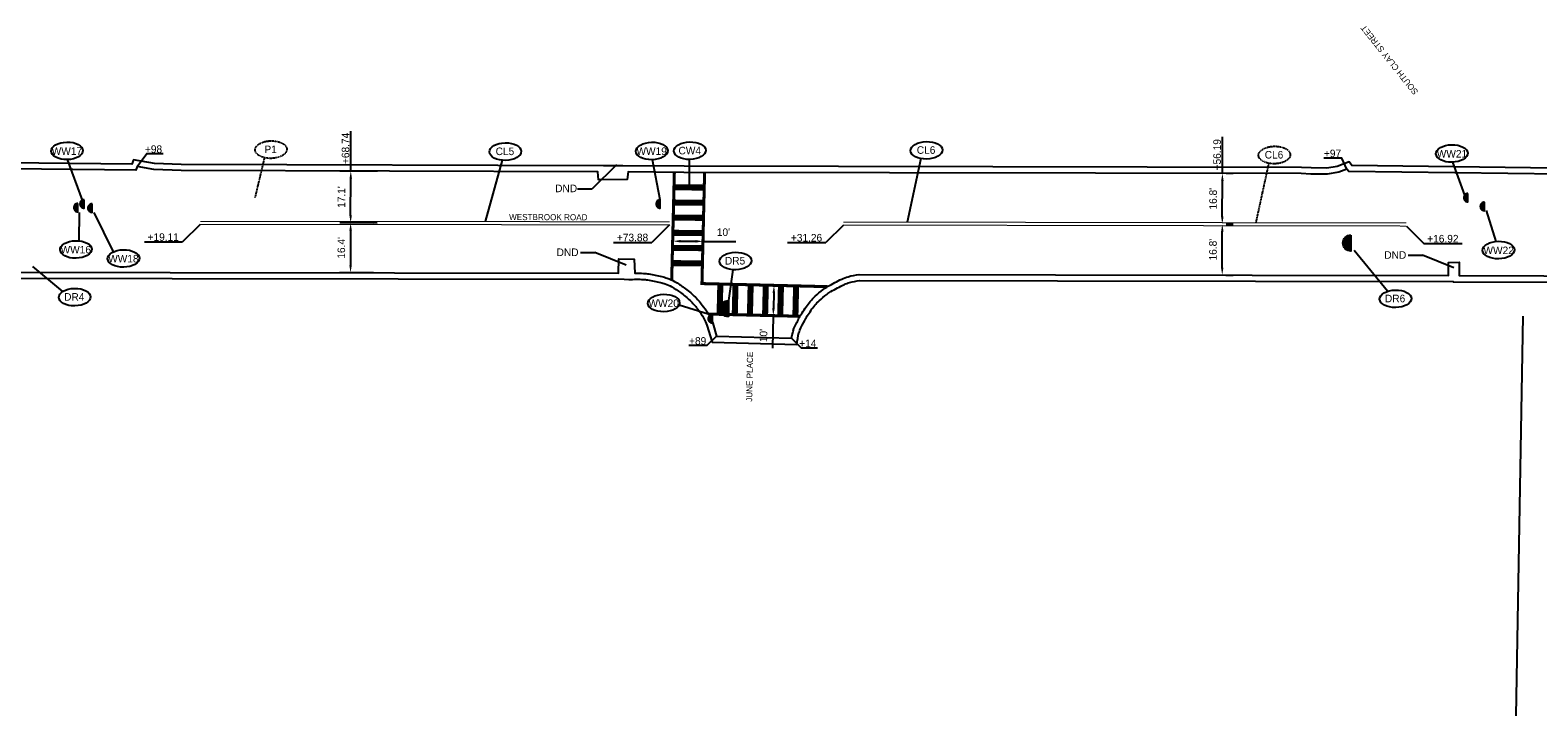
# Model space of a CAD drawing. Header units: feet. Extents: x -492 to 1431835, y -45 to 673052.
# Tile 4 of 7: x 1429810 to 1430307, y 672592 to 672818. Entities that reach past the tile are written whole.
import ezdxf

# ---------------------------------------------------------------- set-up
doc = ezdxf.new("R2010")
doc.units = ezdxf.units.FT
doc.header["$MEASUREMENT"] = 0
for name, pattern in [('constlimit', [0]), ('dsolidcl', [0]), ('dsolidcl_WD4', [0]), ('F', [0.15, 0.1, -0.05])]:
    doc.linetypes.add(name, pattern=pattern)
for name, color, linetype in [('DV_X_Property_Line', 80, 'Continuous'), ('GE_X_CL_Tick', 131, 'Continuous'), ('MD_P_CONST_LIMITS', 10, 'constlimit'), ('PM_P_CL_Double_Solid', 2, 'dsolidcl'), ('PM_P_Crosswalk', 7, 'Continuous'), ('PM_P_Crosswalk 24 in.', 7, 'Continuous'), ('PM_P_Text', 7, 'Continuous'), ('PV_P_EOP', 6, 'Continuous')]:
    doc.layers.add(name, color=color, linetype=linetype)
doc.layers.add('UT_P_Sanitary', color=3, linetype='san', true_color=0x00ff00)
doc.layers.add('UT_P_Water', color=5, linetype='water', true_color=0x0000ff)
doc.styles.add('Slanted', font='font31.shx', dxfattribs={"height": 0.1})
doc.styles.add('Slanted-Normal', font='font31.shx', dxfattribs={"height": 0.1})
doc.styles.get("Standard").update_dxf_attribs({"font": 'font31.shx'})
doc.linetypes.add('san', pattern='A,1.95,-0.05,["SAN",Slanted,S=1,R=0,X=0,Y=-0.06],-0.4,1.95', length=4.35)
doc.linetypes.add('water', pattern='A,1.95,-0.05,["W",Slanted,S=1,R=0,X=0,Y=-0.06],-0.15,1.95', length=4.1)
doc.dimstyles.new('COEC', dxfattribs={"dimscale": 13.9, "dimtxt": 0.18, "dimasz": 0.18, "dimexe": 0.18, "dimexo": 0.0625, "dimgap": 0.09, "dimtad": 1, "dimzin": 0, "dimdsep": 46, "dimtxsty": 'Standard', "dimcen": 0.09, "dimclrd": 256, "dimclre": 256, "dimclrt": 256, "dimaunit": 1, "dimadec": 4, "dimazin": 0, "dimtfac": 1, "dimtofl": 0, "dimtmove": 0, "dimatfit": 3, "dimfxl": 1, "dimtolj": 1, "dimtzin": 0, "dimlwd": -1, "dimlwe": -1, "dimarcsym": 0})

# ---------------------------------------------------------------- blocks, each defined once
blk = doc.blocks.new('*D1081')
at = {"layer": 'Defpoints', "color": 0, "linetype": 'dsolidcl_WD4', "transparency": 16777216}
for p in [(1429916, 672771.69), (1429926.03, 672771.66, 1029.03), (1429925.98, 672754.54, 1029.66)]:
    blk.add_point(p, dxfattribs=at)
at = {"layer": 'PM_P_Text', "linetype": 'dsolidcl_WD4', "transparency": 16777216}
for p, q in [((1429924.78, 672771.67), (1429912.4, 672771.71)), ((1429915.96, 672757.08), (1429916, 672769.19)), ((1429924.73, 672754.55), (1429912.35, 672754.59))]:
    blk.add_line(p, q, dxfattribs=at)
for points in [[(1429915.58, 672769.2), (1429916.41, 672769.19), (1429916, 672771.69)], [(1429915.54, 672757.08), (1429916.37, 672757.08), (1429915.95, 672754.58)]]:
    blk.add_solid(points, dxfattribs=at)
at = {"layer": 'PM_P_Text', "linetype": 'dsolidcl_WD4', "transparency": 16777216, "insert": (1429912.93, 672763.11), "char_height": 2.5, "attachment_point": 5, "rotation": 89.8082}
blk.add_mtext("\\A1;17.1'", dxfattribs=at)
blk = doc.blocks.new('*D1082')
at = {"layer": 'Defpoints', "color": 0, "linetype": 'dsolidcl_WD4', "transparency": 16777216}
for p in [(1429924.73, 672754.55), (1429915.92, 672738.15), (1429924.7, 672738.14, 1029.08)]:
    blk.add_point(p, dxfattribs=at)
at = {"layer": 'PM_P_Text', "linetype": 'dsolidcl_WD4', "transparency": 16777216}
for p, q in [((1429923.48, 672754.55), (1429912.35, 672754.57)), ((1429915.94, 672752.06), (1429915.93, 672740.65)), ((1429923.45, 672738.14), (1429912.32, 672738.15))]:
    blk.add_line(p, q, dxfattribs=at)
for points in [[(1429915.53, 672752.06), (1429916.36, 672752.06), (1429915.95, 672754.56)], [(1429915.51, 672740.65), (1429916.34, 672740.65), (1429915.92, 672738.15)]]:
    blk.add_solid(points, dxfattribs=at)
at = {"layer": 'PM_P_Text', "linetype": 'dsolidcl_WD4', "transparency": 16777216, "insert": (1429912.89, 672746.36), "char_height": 2.5, "attachment_point": 5, "rotation": 89.9132}
blk.add_mtext("\\A1;16.4'", dxfattribs=at)
blk = doc.blocks.new('*D1085')
at = {"layer": 'Defpoints', "color": 0, "linetype": 'dsolidcl_WD4', "transparency": 16777216}
for p in [(1430203.41, 672754.17, 1027.79), (1430203.43, 672754.17), (1430203.38, 672737.38, 1027.3)]:
    blk.add_point(p, dxfattribs=at)
at = {"layer": 'PM_P_Text', "linetype": 'dsolidcl_WD4', "transparency": 16777216}
for p, q in [((1430203.4, 672739.88), (1430203.42, 672751.67)), ((1430204.66, 672754.17), (1430207.03, 672754.17)), ((1430204.63, 672737.38), (1430207, 672737.37))]:
    blk.add_line(p, q, dxfattribs=at)
for points in [[(1430203.01, 672751.67), (1430203.84, 672751.67), (1430203.43, 672754.17)], [(1430202.99, 672739.88), (1430203.82, 672739.88), (1430203.4, 672737.38)]]:
    blk.add_solid(points, dxfattribs=at)
at = {"layer": 'PM_P_Text', "linetype": 'dsolidcl_WD4', "transparency": 16777216, "insert": (1430200.36, 672745.78), "char_height": 2.5, "attachment_point": 5, "rotation": 89.9028}
blk.add_mtext("\\A1;16.8'", dxfattribs=at)
blk = doc.blocks.new('*D1086')
at = {"layer": 'Defpoints', "color": 0, "linetype": 'dsolidcl_WD4', "transparency": 16777216}
for p in [(1430203.46, 672770.95, 1027.35), (1430203.46, 672770.95), (1430203.43, 672754.17)]:
    blk.add_point(p, dxfattribs=at)
at = {"layer": 'PM_P_Text', "linetype": 'dsolidcl_WD4', "transparency": 16777216}
for p, q in [((1430204.71, 672770.95), (1430207.06, 672770.95)), ((1430203.43, 672756.67), (1430203.45, 672768.45)), ((1430204.68, 672754.17), (1430207.03, 672754.17))]:
    blk.add_line(p, q, dxfattribs=at)
for points in [[(1430203.04, 672768.45), (1430203.87, 672768.45), (1430203.46, 672770.95)], [(1430203.01, 672756.67), (1430203.85, 672756.67), (1430203.43, 672754.17)]]:
    blk.add_solid(points, dxfattribs=at)
at = {"layer": 'PM_P_Text', "linetype": 'dsolidcl_WD4', "transparency": 16777216, "insert": (1430200.39, 672762.57), "char_height": 2.5, "attachment_point": 5, "rotation": 89.8976}
blk.add_mtext("\\A1;16.8'", dxfattribs=at)
blk = doc.blocks.new('*D1107')
at = {"layer": 'Defpoints', "color": 0, "linetype": 'dsolidcl_WD4', "transparency": 16777216}
for p in [(1430022.27, 672745.99, 1028.19), (1430022.29, 672748.56), (1430032.25, 672745.93, 1028.19)]:
    blk.add_point(p, dxfattribs=at)
at = {"layer": 'PM_P_Text', "linetype": 'dsolidcl_WD4', "transparency": 16777216}
for p, q in [((1430022.28, 672747.24), (1430022.31, 672752.16)), ((1430032.25, 672747.18), (1430032.28, 672752.1)), ((1430024.79, 672748.55), (1430029.76, 672748.52)), ((1430032.26, 672748.5), (1430043, 672748.44))]:
    blk.add_line(p, q, dxfattribs=at)
for points in [[(1430024.79, 672748.96), (1430024.78, 672748.13), (1430022.29, 672748.56)], [(1430029.76, 672748.93), (1430029.76, 672748.1), (1430032.26, 672748.5)]]:
    blk.add_solid(points, dxfattribs=at)
at = {"layer": 'PM_P_Text', "linetype": 'dsolidcl_WD4', "transparency": 16777216, "insert": (1430038.9, 672751.51), "char_height": 2.5, "attachment_point": 5, "rotation": 359.6634}
blk.add_mtext("\\A1;10'", dxfattribs=at)
blk = doc.blocks.new('*D1108')
at = {"layer": 'Defpoints', "color": 0, "linetype": 'dsolidcl_WD4', "transparency": 16777216}
for p in [(1430052.74, 672734.04, 1028.19), (1430055.57, 672733.97), (1430052.49, 672724.04, 1028.19)]:
    blk.add_point(p, dxfattribs=at)
at = {"layer": 'PM_P_Text', "linetype": 'dsolidcl_WD4', "transparency": 16777216}
for p, q in [((1430053.99, 672734.01), (1430059.17, 672733.88)), ((1430055.51, 672731.47), (1430055.39, 672726.48)), ((1430053.74, 672724.01), (1430058.93, 672723.89)), ((1430055.33, 672723.98), (1430055.07, 672713.24))]:
    blk.add_line(p, q, dxfattribs=at)
for points in [[(1430055.09, 672731.48), (1430055.93, 672731.46), (1430055.57, 672733.97)], [(1430054.97, 672726.49), (1430055.81, 672726.47), (1430055.33, 672723.98)]]:
    blk.add_solid(points, dxfattribs=at)
at = {"layer": 'PM_P_Text', "linetype": 'dsolidcl_WD4', "transparency": 16777216, "insert": (1430052.12, 672717.43), "char_height": 2.5, "attachment_point": 5, "rotation": 88.6152}
blk.add_mtext("\\A1;10'", dxfattribs=at)

msp = doc.modelspace()

# ---------------------------------------------------------------- hatches: boundary and pattern name
at = {"layer": 'UT_P_Sanitary'}
h = msp.add_hatch(color=256, dxfattribs=at)
h.dxf.hatch_style = 1
edge = h.paths.add_edge_path()
edge.add_line((1430245.857, 672750.603), (1430245.857, 672745.303))
edge.add_arc((1430245.857, 672747.953), 2.65, 180, 270, ccw=False)
edge.add_arc((1430245.857, 672747.953), 2.65, 90, 180, ccw=False)
h = msp.add_hatch(color=256, dxfattribs=at)
h.dxf.hatch_style = 1
edge = h.paths.add_edge_path()
edge.add_line((1430040.536, 672728.979), (1430040.536, 672723.679))
edge.add_arc((1430040.536, 672726.329), 2.65, 180, 270, ccw=False)
edge.add_arc((1430040.536, 672726.329), 2.65, 90, 180, ccw=False)
at = {"layer": 'UT_P_Water'}
h = msp.add_hatch(color=256, dxfattribs=at)
h.dxf.hatch_style = 1
edge = h.paths.add_edge_path()
edge.add_arc((1429826.013, 672759.632), 1.4, 90, 180)
edge.add_arc((1429826.013, 672759.632), 1.4, 180, 270)
edge.add_line((1429826.013, 672758.232), (1429826.013, 672761.032))
h = msp.add_hatch(color=256, dxfattribs=at)
h.dxf.hatch_style = 1
edge = h.paths.add_edge_path()
edge.add_arc((1429828.076, 672760.84), 1.4, 90, 180)
edge.add_arc((1429828.076, 672760.84), 1.4, 180, 270)
edge.add_line((1429828.076, 672759.44), (1429828.076, 672762.24))
h = msp.add_hatch(color=256, dxfattribs=at)
h.dxf.hatch_style = 1
edge = h.paths.add_edge_path()
edge.add_arc((1429830.699, 672759.473), 1.4, 90, 180)
edge.add_arc((1429830.699, 672759.473), 1.4, 180, 270)
edge.add_line((1429830.699, 672758.073), (1429830.699, 672760.873))
h = msp.add_hatch(color=256, dxfattribs=at)
h.dxf.hatch_style = 1
edge = h.paths.add_edge_path()
edge.add_arc((1430018.086, 672760.833), 1.4, 90, 180)
edge.add_arc((1430018.086, 672760.833), 1.4, 180, 270)
edge.add_line((1430018.086, 672759.433), (1430018.086, 672762.233))
h = msp.add_hatch(color=256, dxfattribs=at)
h.dxf.hatch_style = 1
edge = h.paths.add_edge_path()
edge.add_arc((1430284.442, 672762.925), 1.4, 90, 180)
edge.add_arc((1430284.442, 672762.925), 1.4, 180, 270)
edge.add_line((1430284.442, 672761.525), (1430284.442, 672764.325))
h = msp.add_hatch(color=256, dxfattribs=at)
h.dxf.hatch_style = 1
edge = h.paths.add_edge_path()
edge.add_arc((1430289.905, 672760.02), 1.4, 90, 180)
edge.add_arc((1430289.905, 672760.02), 1.4, 180, 270)
edge.add_line((1430289.905, 672758.62), (1430289.905, 672761.42))
h = msp.add_hatch(color=256, dxfattribs=at)
h.dxf.hatch_style = 1
edge = h.paths.add_edge_path()
edge.add_arc((1430035.243, 672722.967), 1.4, 90, 180)
edge.add_arc((1430035.243, 672722.967), 1.4, 180, 270)
edge.add_line((1430035.243, 672721.567), (1430035.243, 672724.367))

# ---------------------------------------------------------------- linework, layer by layer
at = {"layer": 'DV_X_Property_Line'}
msp.add_line((1430300.358, 672591.974), (1430302.679, 672723.852), dxfattribs=at)
at = {"layer": 'MD_P_CONST_LIMITS', "elevation": 1034.352, "flags": 128}
msp.add_lwpolyline([(1427827.758, 672745.117), (1427888.022, 672744.821), (1427909.717, 672742.924), (1427924.4, 672741.286), (1427989.112, 672741.138), (1428059.286, 672740.881), (1428111.803, 672740.822), (1428128.565, 672738.812), (1428128.991, 672741.502), (1428155.104, 672741.717), (1428224.718, 672741.362, -0.0323911), (1428228.298, 672743.203, -0.0340939), (1428230.93, 672744.14, -0.0396483), (1428232.673, 672744.483, -0.0115804), (1428239.706, 672745.133, -0.0349059), (1428242.522, 672745.13, -0.0215134), (1428247.27, 672744.589), (1428250.139, 672744.037), (1428253.576, 672743.008, 0.0167749), (1428255.931, 672742.038), (1428257.954, 672741.323, 0.0553504), (1428259.142, 672741.028), (1428261.984, 672740.728), (1428273.889, 672740.403), (1428452.474, 672739.889), (1428638.993, 672739.611), (1428877.347, 672737.386), (1429075.687, 672735.986), (1429086.05, 672736.072), (1429094.544, 672735.982, -0.0420763), (1429099.909, 672735.569, -0.0218293), (1429105.87, 672734.126, -0.0531102), (1429113.629, 672730.962), (1429169.801, 672737.239), (1429243.41, 672736.349), (1429243.561, 672732.825), (1429267.568, 672735.87), (1429289.773, 672737.856), (1429311.324, 672737.697), (1429644.689, 672737.11), (1429782.491, 672736.351), (1430006.185, 672736.012), (1430007.747, 672735.892, -0.0313676), (1430012.468, 672735.948, -0.0312125), (1430013.912, 672735.784, -0.0120637), (1430018.151, 672734.925, -0.028758), (1430019.713, 672734.474, -0.0433207), (1430021.83, 672733.514, -0.030654), (1430024.792, 672731.601, -0.0331795), (1430027.91, 672728.97, -0.0368901), (1430030.32, 672726.275, -0.0231863), (1430031.977, 672723.902), (1430033.009, 672722.003), (1430033.478, 672720.809), (1430035.148, 672715.305), (1430063.151, 672714.462, -0.040555), (1430063.819, 672718.427, -0.0476759), (1430064.088, 672719.178, -0.0103222), (1430065.696, 672722.431, -0.0207965), (1430066.531, 672723.885, -0.0148679), (1430067.805, 672725.776, -0.0162957), (1430069.059, 672727.409, -0.0338005), (1430070.491, 672728.929, -0.0231815), (1430072.974, 672731.027, -0.0356623), (1430074.358, 672731.942, -0.0135404), (1430078.785, 672734.279, -0.0498266), (1430080.496, 672734.921, -0.0279608), (1430083.851, 672735.613), (1430279.569, 672735.233), (1430279.569, 672735.2), (1430339.48, 672735.037), (1430340.673, 672735.139, -0.0422489), (1430344.771, 672734.792, -0.0362804), (1430346.036, 672734.48, -0.0129237), (1430349.246, 672733.344, -0.0878362), (1430350.182, 672732.783), (1430394.943, 672732.884), (1430396.061, 672733.399), (1430398.243, 672734.234, -0.0531051), (1430399.845, 672734.626, -0.037987), (1430402.518, 672734.78), (1430509.344, 672734.427), (1430627.097, 672734.516), (1430629.062, 672734.036), (1430637.161, 672733.298), (1430638.933, 672733.283), (1430686.508, 672732.869, -0.106643), (1430689.153, 672733.947, -0.0689195), (1430692.663, 672734.076), (1430938.496, 672733.532), (1430953.771, 672733.689), (1430955.718, 672733.55), (1430959.716, 672732.572, -0.0399051), (1430960.847, 672732.12), (1430964.081, 672730.44), (1430964.865, 672732.63), (1430993.634, 672731.622), (1430994.214, 672729.754), (1431007.909, 672729.711), (1431008.266, 672731.108), (1431034.861, 672730.86), (1431035.941, 672728.796), (1431038.19, 672729.769), (1431039.861, 672730.398), (1431042.061, 672730.984), (1431045.013, 672731.289), (1431196.267, 672730.842), (1431197.706, 672730.743), (1431396.072, 672730.102), (1431396.172, 672729.181), (1431406.768, 672729.175), (1431408.352, 672730.243), (1431501.352, 672729.799), (1431501.352, 672771.905), (1431249.894, 672772.376), (1431246.754, 672772.614), (1431244.308, 672772.984), (1431241.92, 672773.468), (1431240.007, 672773.947), (1431239.153, 672772.585), (1431180.288, 672771.4), (1431179.36, 672772.948), (1431175.321, 672771.079), (1431170.262, 672770.579), (1431163.616, 672770.484), (1431004.782, 672771.131), (1431001.916, 672771.163), (1431000.504, 672771.528), (1430982.671, 672772.559), (1430960.359, 672772.169), (1430958.442, 672771.321), (1430954.698, 672771.129), (1430947.668, 672771.188), (1430627.802, 672771.811), (1430620.822, 672771.918), (1430535.413, 672772.161, -0.2785647), (1430526.468, 672778.994), (1430498.545, 672780.661), (1430496.705, 672780.279, -0.1948097), (1430487.125, 672772.704), (1430485.182, 672772.328), (1430480.71, 672772.138), (1430466.349, 672772.207), (1430381.477, 672772.616), (1430328.798, 672772.74), (1430323.856, 672772.397), (1430320.738, 672772.713), (1430316.893, 672773.537), (1430314.037, 672774.276), (1430313.582, 672772.705), (1430246.173, 672773.495), (1430245.212, 672774.709), (1430241.296, 672773.251), (1430237.891, 672772.693), (1430232.693, 672772.709), (1430229.539, 672772.907), (1430025.902, 672773.271), (1430005.754, 672773.475), (1429999.372, 672773.416), (1429860.109, 672773.882), (1429851.255, 672774.223), (1429844.361, 672775.394), (1429843.775, 672774.005), (1429772.178, 672774.742), (1429768.745, 672773.976), (1429759.605, 672774.004), (1429643.581, 672774.201), (1429323.443, 672775.131), (1429220.615, 672779.201), (1429218.732, 672778.301), (1429217.346, 672777.845, -0.0479785), (1429213.545, 672777.246), (1429207.869, 672777.235), (1428898.653, 672778.585), (1428893.866, 672786.627), (1428866.488, 672787.005), (1428856.628, 672777.825), (1428763.024, 672776.553), (1428733.633, 672776.289), (1428639.057, 672776.463), (1428451.703, 672777.108), (1428307.065, 672777.655), (1428297.796, 672777.454), (1428295.498, 672777.63), (1428291.883, 672777.219), (1428289.81, 672776.757), (1428287.055, 672775.632), (1428285.713, 672775.134), (1428284.235, 672774.478), (1428283.535, 672774.232), (1428282.033, 672773.81), (1428280.531, 672773.431), (1428279.805, 672773.323), (1428278.119, 672773.293), (1428274.471, 672773.275), (1428195.478, 672773.492), (1428192.627, 672773.314), (1428188.901, 672773.639), (1428186.394, 672774.04), (1428184.539, 672774.55), (1428182.361, 672775.279), (1428179.718, 672776.389), (1428176.408, 672777.432), (1428174.421, 672777.765), (1428171.989, 672777.937), (1428169.563, 672778.081), (1428167.79, 672778.122), (1428164.905, 672778.055), (1428159.466, 672778.113), (1427989.373, 672778.577), (1427952.143, 672778.587), (1427933.596, 672783.649), (1427927.967, 672773.156), (1427828.339, 672774.326)], format="xyb", close=True, dxfattribs=at)
at = {"layer": 'PM_P_CL_Double_Solid', "linetype": 'dsolidcl_WD4', "const_width": 0.33, "flags": 128}
for points, elevation in [([(1429866.329, 672755.094), (1430021.13, 672754.967)], 1030.179), ([(1429866.329, 672754.094), (1430021.106, 672753.967)], 1030.179), ([(1430078.481, 672753.884), (1430264.142, 672753.569)], 1028.504), ([(1430078.483, 672754.884), (1430264.144, 672754.569)], 1028.504)]:
    msp.add_lwpolyline(points, dxfattribs=dict(at, elevation=elevation))
at = {"layer": 'PM_P_Crosswalk', "const_width": 1, "elevation": 1028.19, "flags": 128}
for points in [[(1430021.838, 672735.76), (1430022.713, 672771.317)], [(1430073.166, 672733.564), (1430031.82, 672734.572), (1430032.689, 672771.259)], [(1430064.153, 672723.786), (1430033.916, 672724.523)]]:
    msp.add_lwpolyline(points, dxfattribs=at)
at = {"layer": 'PM_P_Crosswalk 24 in.', "linetype": 'dsolidcl_WD4', "const_width": 2, "elevation": 1028.19, "flags": 128}
for points in [[(1430032.659, 672766.259), (1430022.684, 672766.318)], [(1430032.63, 672761.259), (1430022.655, 672761.318)], [(1430032.6, 672756.259), (1430022.625, 672756.318)], [(1430032.571, 672751.259), (1430022.596, 672751.318)], [(1430032.542, 672746.259), (1430022.566, 672746.318)], [(1430032.091, 672741.259), (1430022.116, 672741.318)], [(1430037.638, 672724.451), (1430037.881, 672734.443)], [(1430042.636, 672724.329), (1430042.88, 672734.321)], [(1430047.635, 672724.207), (1430047.879, 672734.199)], [(1430052.633, 672724.085), (1430052.877, 672734.078)], [(1430057.632, 672723.964), (1430057.876, 672733.956)], [(1430062.63, 672723.842), (1430062.874, 672733.834)]]:
    msp.add_lwpolyline(points, dxfattribs=at)
at = {"layer": 'PM_P_Text', "linetype": 'dsolidcl_WD4', "flags": 128}
for points in [[(1429916.005, 672771.695), (1429916.005, 672784.837)], [(1430203.457, 672770.954), (1430203.457, 672782.978)], [(1429845.588, 672773.157), (1429848.721, 672777.463), (1429854.124, 672777.463)], [(1429990.819, 672765.82), (1429995.595, 672765.82)], [(1429991.745, 672744.859), (1429996.521, 672744.859)]]:
    msp.add_lwpolyline(points, dxfattribs=at)
at = {"layer": 'PM_P_Text'}
for points, elevation in [([(1429822.483, 672775.471), (1429827.394, 672762.063)], 2198.883), ([(1429965.873, 672775.272), (1429960.301, 672755.017)], 1030.179), ([(1430018.086, 672762.233), (1430015.453, 672775.433)], 1081.954), ([(1430027.672, 672766.288), (1430027.682, 672775.521)], 1081.387), ([(1430104.022, 672775.803), (1430099.499, 672754.848)], 1028.504), ([(1430279.365, 672774.598), (1430283.331, 672763.777)], 1081.954), ([(1429826.439, 672758.067), (1429826.265, 672748.69)], 1081.954), ([(1429831.277, 672758.064), (1429837.66, 672745.017)], 1081.954), ([(1430290.489, 672758.69), (1430293.684, 672748.471)], 1081.954), ([(1430033.916, 672724.523), (1430024.25, 672727.427)], 1081.954)]:
    msp.add_lwpolyline(points, dxfattribs=dict(at, elevation=elevation))
at = {"layer": 'PM_P_Text', "linetype": 'F'}
msp.add_lwpolyline([(1429887.512, 672776.111), (1429884.399, 672763.026)], dxfattribs=at)
at = {"layer": 'PM_P_Text', "linetype": 'dsolidcl_WD4', "flags": 128}
for points, elevation in [([(1430244.547, 672772.327), (1430242.857, 672775.959), (1430236.86, 672775.959)], 1027.2), ([(1430003.668, 672773.709), (1429995.595, 672765.82)], 1028.811), ([(1429866.329, 672754.094), (1429860.529, 672748.295)], 1030.179), ([(1430021.106, 672753.967), (1430015.306, 672748.167)], 1030.179), ([(1430078.481, 672753.884), (1430072.682, 672748.085)], 1028.504), ([(1430264.142, 672753.569), (1430269.942, 672747.77)], 1028.504), ([(1429847.92, 672748.295), (1429860.529, 672748.295)], 1030.179), ([(1430002.697, 672748.167), (1430015.306, 672748.167)], 1030.179), ([(1430060.072, 672748.085), (1430072.682, 672748.085)], 1028.504), ([(1430269.942, 672747.77), (1430282.551, 672747.77)], 1028.504), ([(1430006.813, 672740.69), (1429996.521, 672744.859)], 1028.317), ([(1430264.721, 672743.952), (1430269.497, 672743.952)], -1.347), ([(1430279.789, 672739.783), (1430269.497, 672743.952)], 1026.97), ([(1430036.645, 672717.261), (1430033.48, 672714.096), (1430027.483, 672714.096)], 1028.871), ([(1430061.388, 672716.516), (1430064.501, 672713.403), (1430069.903, 672713.403)], 1028.892)]:
    msp.add_lwpolyline(points, dxfattribs=dict(at, elevation=elevation))
at = {"layer": 'PM_P_Text', "linetype": 'F', "elevation": 1028.504}
msp.add_lwpolyline([(1430218.704, 672774.267), (1430214.446, 672754.653)], dxfattribs=at)
at = {"layer": 'PM_P_Text'}
for points in [[(1430257.914, 672732.023), (1430246.936, 672745.471)], [(1429821.015, 672731.96), (1429811.149, 672740.179)], [(1430042.004, 672739.152), (1430040.536, 672728.996)]]:
    msp.add_lwpolyline(points, dxfattribs=at)
for centre in [(1429822.419, 672778.362, 2198.883), (1429966.979, 672778.116, 1030.179), (1430015.274, 672778.321, 1168.752), (1430027.833, 672778.414), (1430105.874, 672778.535, 1028.504), (1430279.135, 672777.497, 1339.551), (1429825.356, 672745.828, 2337.504), (1429841.058, 672742.865, 1168.752), (1430294.521, 672745.629, 1339.551), (1430042.877, 672742.017), (1429824.944, 672730.104), (1430019.223, 672728.17), (1430260.556, 672729.564)]:
    msp.add_ellipse(centre, major_axis=(-5.24, -0.11), ratio=0.5517123, dxfattribs=at)
at = {"layer": 'PM_P_Text', "linetype": 'F'}
for centre in [(1429889.693, 672778.773), (1430220.612, 672776.988, 1028.504)]:
    msp.add_ellipse(centre, major_axis=(-5.24, -0.11), ratio=0.5517123, dxfattribs=at)
at = {"layer": 'PV_P_EOP', "elevation": 1034.352, "flags": 128}
msp.add_lwpolyline([(1430315.079, 672770.687), (1430245.197, 672771.506), (1430244.547, 672772.327), (1430241.812, 672771.308), (1430238.051, 672770.693), (1430232.627, 672770.709), (1430229.474, 672770.907), (1430025.89, 672771.271), (1430007.516, 672771.457), (1430007.193, 672768.894), (1429997.65, 672768.768), (1429997.489, 672771.422), (1429860.067, 672771.882), (1429851.048, 672772.229), (1429845.588, 672773.157), (1429845.096, 672771.991), (1429772.388, 672772.74)], dxfattribs=at)
msp.add_lwpolyline([(1429782.498, 672738.351), (1430004.263, 672738.015), (1430004.45, 672742.74), (1430009.486, 672742.667), (1430009.667, 672737.987, -0.0183009), (1430012.57, 672737.946, -0.0312125), (1430014.262, 672737.753, -0.0120637), (1430018.595, 672736.875, -0.028758), (1430020.378, 672736.36, -0.0433207), (1430022.81, 672735.258, -0.030654), (1430025.978, 672733.212, -0.0331795), (1430029.299, 672730.409, -0.0368901), (1430031.905, 672727.495, -0.023687), (1430033.704, 672724.914), (1430034.825, 672722.85), (1430035.369, 672721.466), (1430036.645, 672717.261), (1430061.388, 672716.516, -0.0228609), (1430061.881, 672718.918, -0.0476759), (1430062.277, 672720.027, -0.0103222), (1430063.922, 672723.354, -0.0207965), (1430064.84, 672724.952, -0.0148679), (1430066.18, 672726.942, -0.0162957), (1430067.514, 672728.678, -0.0338005), (1430069.13, 672730.395, -0.0231815), (1430071.755, 672732.613, -0.0356623), (1430073.377, 672733.685, -0.0135404), (1430077.9, 672736.072, -0.0498266), (1430079.983, 672736.854, -0.0291269), (1430083.707, 672737.613), (1430278.021, 672737.236), (1430278.066, 672741.522), (1430281.537, 672741.601), (1430281.559, 672737.195), (1430337.443, 672737.043)], format="xyb", dxfattribs=at)
at = {"layer": 'UT_P_Sanitary', "flags": 128}
for points, elevation in [([(1430245.857, 672750.603), (1430245.857, 672745.303, -0.4142136), (1430243.207, 672747.953, -0.4142136), (1430245.857, 672750.603)], 1027.605), ([(1430040.536, 672728.979), (1430040.536, 672723.679, -0.4142136), (1430037.886, 672726.329, -0.4142136), (1430040.536, 672728.979)], 1028.998)]:
    msp.add_lwpolyline(points, format="xyb", dxfattribs=dict(at, elevation=elevation))
at = {"layer": 'UT_P_Water', "flags": 128}
for points, elevation in [([(1429826.013, 672761.032, 0.4142136), (1429824.613, 672759.632, 0.4142136), (1429826.013, 672758.232), (1429826.013, 672761.032)], 1030.444), ([(1429828.076, 672762.24, 0.4142136), (1429826.676, 672760.84, 0.4142136), (1429828.076, 672759.44), (1429828.076, 672762.24)], 1030.424), ([(1429830.699, 672760.873, 0.4142136), (1429829.299, 672759.473, 0.4142136), (1429830.699, 672758.073), (1429830.699, 672760.873)], 1030.473), ([(1430018.086, 672762.233, 0.4142136), (1430016.686, 672760.833, 0.4142136), (1430018.086, 672759.433), (1430018.086, 672762.233)], 1028.757), ([(1430284.442, 672764.325, 0.4142136), (1430283.042, 672762.925, 0.4142136), (1430284.442, 672761.525), (1430284.442, 672764.325)], 1027.29), ([(1430289.905, 672761.42, 0.4142136), (1430288.505, 672760.02, 0.4142136), (1430289.905, 672758.62), (1430289.905, 672761.42)], 1027.383), ([(1430035.243, 672724.367, 0.4142136), (1430033.843, 672722.967, 0.4142136), (1430035.243, 672721.567), (1430035.243, 672724.367)], 1028.784)]:
    msp.add_lwpolyline(points, format="xyb", dxfattribs=dict(at, elevation=elevation))

# ---------------------------------------------------------------- texts
at = {"layer": 'GE_X_CL_Tick', "char_height": 2, "attachment_point": 1}
for s, insert, rotation in [('SOUTH CLAY STREET', (1430266.596, 672796.646), 128.5402), ('WESTBROOK ROAD', (1429968.215, 672757.523), 359.85951), ('JUNE PLACE', (1430046.386, 672695.612), 88.99948)]:
    msp.add_mtext_dynamic_manual_height_columns(s, width=42.50896, gutter_width=10, heights=[0], dxfattribs=dict(at, insert=insert, rotation=rotation))
at = {"layer": 'PM_P_Text', "char_height": 2.5, "width": 0.77162, "attachment_point": 5, "style": 'Slanted-Normal'}
for s, insert in [('+98', (1429850.949, 672778.906, -1162.57)), ('P1', (1429889.555, 672778.853)), ('CL6', (1430105.736, 672778.615, 1028.504)), ('WW17', (1429822.371, 672778.273, 2065.206)), ('CL5', (1429966.841, 672778.195, 1030.179)), ('WW19', (1430015.226, 672778.232, 1035.074)), ('CW4', (1430027.796, 672778.433, -2421.127)), ('CL6', (1430220.475, 672777.068, 1028.504)), ('+97', (1430239.783, 672777.501, -135.349)), ('WW21', (1430279.175, 672777.4, 1035.074)), ('DND', (1429987.024, 672765.98, 1028.811)), ('+19.11', (1429854.15, 672749.897, 1030.179)), ('+73.88', (1430008.927, 672749.769, 1030.179)), ('+31.26', (1430066.302, 672749.687, 1028.504)), ('+16.92', (1430276.171, 672749.372, 1028.504)), ('WW16', (1429825.307, 672745.74, 2203.826)), ('DND', (1429987.509, 672744.917, 1028.317)), ('DND', (1430260.485, 672744.01, 1026.97)), ('WW22', (1430294.561, 672745.531, 1035.074)), ('WW18', (1429841.01, 672742.777, 1035.074)), ('DR5', (1430042.741, 672742.096)), ('DR4', (1429824.809, 672730.183)), ('DR6', (1430260.421, 672729.644)), ('WW20', (1430019.194, 672728.086, -133.678)), ('+89', (1430030.406, 672715.638, -133.678)), ('+14', (1430066.729, 672714.846, -133.678))]:
    msp.add_mtext(s, dxfattribs=dict(at, insert=insert))
at = {"layer": 'PM_P_Text', "char_height": 2.5, "width": 0.77162, "attachment_point": 5, "rotation": 90, "style": 'Slanted-Normal'}
for s, insert in [('+68.74', (1429914.266, 672779.178)), ('+56.19', (1430201.725, 672777.079))]:
    msp.add_mtext(s, dxfattribs=dict(at, insert=insert))

# ---------------------------------------------------------------- dimensions: what is measured, and where the dimension line sits
at = {"layer": 'PM_P_Text', "linetype": 'dsolidcl_WD4'}
for base, p1, p2, angle, text, picture, middle in [((1429916.005, 672771.695), (1429925.975, 672754.545, 1029.659), (1429926.033, 672771.661, 1029.035), 89.80821, "17.1'", '*D1081', (1429915.976, 672763.099)), ((1429915.923, 672738.149), (1429924.725, 672754.549), (1429924.701, 672738.136, 1029.085), 269.91319, "16.4'", '*D1082', (1429915.935, 672746.356)), ((1430022.286, 672748.561), (1430032.247, 672745.932, 1028.19), (1430022.271, 672745.99, 1028.19), 179.66343, "10'", '*D1107', (1430038.883, 672748.463)), ((1430055.57, 672733.968), (1430052.494, 672724.045, 1028.19), (1430052.736, 672734.037, 1028.19), 88.61516, "10'", '*D1108', (1430055.169, 672717.357))]:
    dim = msp.add_linear_dim(base=base, p1=p1, p2=p2, angle=angle, text=text, dimstyle='COEC', override={"dimscale": 20, "dimtxt": 0.125, "dimasz": 0.125}, dxfattribs=at)
    dim.commit()
    dim.dimension.update_dxf_attribs({"geometry": picture, "text_midpoint": middle, "dimtype": 161})
for p1, p2, distance, picture, middle in [((1430203.427, 672754.172), (1430203.457, 672770.954, 1027.353), 0, '*D1086', (1430200.392, 672762.568)), ((1430203.384, 672737.381, 1027.3), (1430203.413, 672754.172, 1027.794), -0.014, '*D1085', (1430200.363, 672745.782))]:
    dim = msp.add_aligned_dim(p1=p1, p2=p2, distance=distance, text="16.8'", dimstyle='COEC', override={"dimscale": 20, "dimtxt": 0.125, "dimasz": 0.125}, dxfattribs=at)
    dim.commit()
    dim.dimension.update_dxf_attribs({"geometry": picture, "text_midpoint": middle})

doc.saveas('drawing.dxf')
